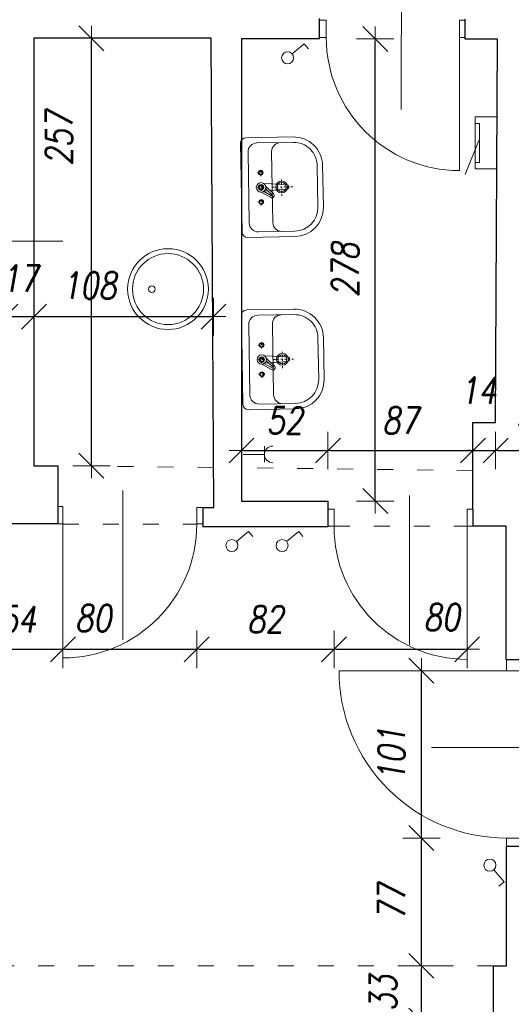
# Model space of a CAD drawing. Header units: millimetres. Extents: x -58431 to 28973, y -32170 to 9431.
# Tile 15 of 54: x -46766 to -43813, y -11040 to -5123. Entities that reach past the tile are written whole.
import ezdxf

# ---------------------------------------------------------------- set-up
doc = ezdxf.new("R2010")
doc.units = ezdxf.units.MM
doc.header["$LTSCALE"] = 8
doc.linetypes.add('ACAD_ISO03W100', pattern=[30, 12, -18])
doc.linetypes.add('DASHDOT3', pattern=[0.25, 0.125, -0.0625, 0, -0.0625])
doc.layers.get('Defpoints').update_dxf_attribs({"lineweight": 0})
for name, color, linetype, lineweight in [('A_DIMEN', 7, 'Continuous', 0), ('BAM_OPISY POWIERZCHNI', 40, 'Continuous', 0), ('BAM_WYPOSAŻENIE KUCHNIA', 110, 'Continuous', 0), ('BAM_WYPOSAŻENIE SANITARNE', 120, 'Continuous', 0), ('instalacje', 6, 'Continuous', 0), ('piętro_dzwi i okna', 3, 'Continuous', 0), ('piętro_podciąg', 2, 'ACAD_ISO03W100', 0), ('piętro_rzut', 7, 'Continuous', 30), ('piętro_widok', 4, 'Continuous', 0), ('wymiarowanie', 4, 'Continuous', 0)]:
    doc.layers.add(name, color=color, linetype=linetype, lineweight=lineweight)
doc.styles.add('ROMANS1', font='romans.shx', dxfattribs={"width": 0.8, "oblique": 10})
doc.dimstyles.new('NARCH100', dxfattribs={"dimscale": 100, "dimtxt": 1.6, "dimasz": 0.15, "dimexe": 0, "dimexo": 0, "dimgap": 1, "dimtad": 1, "dimdec": 0, "dimlfac": 0.1, "dimrnd": 1, "dimdsep": 46, "dimtxsty": 'ROMANS1', "dimblk": 'wym', "dimcen": -1.5, "dimse1": 1, "dimse2": 1, "dimclrd": 4, "dimclre": 4, "dimclrt": 3, "dimadec": 0, "dimazin": 0, "dimtfac": 0.04, "dimtdec": 0, "dimtmove": 2, "dimatfit": 3, "dimldrblk": 'wym', "dimfxl": 0, "dimtolj": 1, "dimarcsym": 0})

# ---------------------------------------------------------------- blocks, each defined once
blk = doc.blocks.new('umywalka nps')
for p, q in [((11.5, 45), (-11.5, 45)), ((11.5, 42), (-11.5, 42)), ((-27.5, 29), (-27.5, 3)), ((-24.5, 29), (-24.5, 9)), ((24.5, 9), (24.5, 29)), ((27.5, 3), (27.5, 29)), ((-1.84, 15.86), (-1.29, 24.89)), ((2.05, 12.42), (1.29, 24.89)), ((19.5, 17), (-19.5, 17)), ((-2.21, 12.19), (-4.79, 16.61)), ((-0.73, 13.32), (-4.33, 16.97)), ((0.66, 13.34), (-3.53, 17.58)), ((-2.59, 10.85), (-5.58, 16)), ((-2.05, 12.42), (-1.92, 14.53)), ((-24.5, 0), (24.5, 0)), ((-19.5, 4), (19.5, 4))]:
    blk.add_line(p, q)
at = {"linetype": 'DASHDOT3'}
for p, q in [((0, 17.31), (0, 29.11)), ((-4.9, 22.21), (4.9, 22.21)), ((-8.06, 8.88), (-8.06, 12.8)), ((0, 8.88), (0, 12.8)), ((8.06, 8.88), (8.06, 12.8)), ((-10.03, 10.84), (-6.1, 10.84)), ((-1.96, 10.84), (1.96, 10.84)), ((6.1, 10.84), (10.03, 10.84))]:
    blk.add_line(p, q, dxfattribs=at)
for centre, radius in [((0, 22.21), 3.28), ((0, 22.21), 2.48), ((-8.06, 10.84), 1.31), ((-8.06, 10.84), 0.991), ((0, 10.84), 2.59), ((0, 10.84), 1.48), ((0, 10.84), 1.31), ((0, 10.84), 0.991), ((8.06, 10.84), 1.31), ((8.06, 10.84), 0.991)]:
    blk.add_circle(centre, radius)
for centre, radius, start, end in [((-11.5, 29), 16, 90, 180), ((11.5, 29), 16, 0, 90), ((-11.5, 29), 13, 90, 180), ((11.5, 29), 13, 0, 90), ((-19.5, 22), 5, 180, 270), ((0, 24.89), 1.29, 0, 180), ((19.5, 22), 5, 270, 0), ((-4.56, 16.79), 1.29, 37.4388, 217.4388), ((-4.56, 16.79), 0.292, 37.4388, 217.4388), ((-19.5, 9), 5, 180, 270), ((19.5, 9), 5, 270, 0), ((-24.5, 3), 3, 180, 270), ((24.5, 3), 3, 270, 0)]:
    blk.add_arc(centre, radius, start, end)
blk = doc.blocks.new('wym')
at = {"layer": 'A_DIMEN', "color": 4, "ltscale": 100}
for p, q in [((-5, -5), (5, 5)), ((0, -7.5), (0, 7.5)), ((-5, 0), (5, 0))]:
    blk.add_line(p, q, dxfattribs=at)
blk = doc.blocks.new('*D719')
at = {"layer": 'BAM_OPISY POWIERZCHNI', "color": 4, "lineweight": -2, "transparency": 16777216}
for p, q in [((-46866.3, -6907.6), (-46881.3, -6907.6)), ((-46851.3, -6907.6), (-46680.1, -6907.6)), ((-46665.1, -6907.6), (-46650.1, -6907.6))]:
    blk.add_line(p, q, dxfattribs=at)
at = {"layer": 'Defpoints', "color": 0, "transparency": 16777216}
for p in [(-46680.1, -6907.6), (-46851.3, -7548.8), (-46680.1, -7803.3)]:
    blk.add_point(p, dxfattribs=at)
at = {"layer": 'BAM_OPISY POWIERZCHNI', "color": 4, "lineweight": -2, "transparency": 16777216, "xscale": 15, "yscale": 15, "zscale": 15}
for p, rotation in [((-46851.3, -6907.6), 359.9999999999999), ((-46680.1, -6907.6), 179.9999999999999)]:
    blk.add_blockref('wym', p, dxfattribs=dict(at, rotation=rotation))
at = {"layer": 'BAM_OPISY POWIERZCHNI', "color": 3, "transparency": 16777216, "insert": (-46765.7, -6677.6), "char_height": 160, "attachment_point": 5, "style": 'ROMANS1'}
blk.add_mtext('\\A1;17', dxfattribs=at)
blk = doc.blocks.new('*D720')
at = {"layer": 'BAM_OPISY POWIERZCHNI', "color": 4, "lineweight": -2, "transparency": 16777216}
blk.add_line((-46665.1, -6907.6), (-45616.7, -6907.6), dxfattribs=at)
at = {"layer": 'Defpoints', "color": 0, "transparency": 16777216}
for p in [(-45601.7, -6907.6), (-46680.1, -7803.3), (-45601.7, -7814)]:
    blk.add_point(p, dxfattribs=at)
at = {"layer": 'BAM_OPISY POWIERZCHNI', "color": 4, "lineweight": -2, "transparency": 16777216, "xscale": 15, "yscale": 15, "zscale": 15, "rotation": 179.9999999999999}
blk.add_blockref('wym', (-46680.1, -6907.6), dxfattribs=at)
at = {"layer": 'BAM_OPISY POWIERZCHNI', "color": 4, "lineweight": -2, "transparency": 16777216, "xscale": 15, "yscale": 15, "zscale": 15}
blk.add_blockref('wym', (-45601.7, -6907.6), dxfattribs=at)
at = {"layer": 'BAM_OPISY POWIERZCHNI', "color": 3, "transparency": 16777216, "insert": (-46348.1, -6720.3), "char_height": 160, "attachment_point": 5, "style": 'ROMANS1'}
blk.add_mtext('\\A1;108', dxfattribs=at)
blk = doc.blocks.new('*D721')
at = {"layer": 'BAM_OPISY POWIERZCHNI', "color": 4, "lineweight": -2, "transparency": 16777216}
blk.add_line((-45418.5, -7711.9), (-44929.8, -7711.9), dxfattribs=at)
at = {"layer": 'Defpoints', "color": 0, "transparency": 16777216}
for p in [(-44914.8, -7711.9), (-45433.5, -8015.3), (-44914.8, -8015.3)]:
    blk.add_point(p, dxfattribs=at)
at = {"layer": 'BAM_OPISY POWIERZCHNI', "color": 4, "lineweight": -2, "transparency": 16777216, "xscale": 15, "yscale": 15, "zscale": 15, "rotation": 179.9999999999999}
blk.add_blockref('wym', (-45433.5, -7711.9), dxfattribs=at)
at = {"layer": 'BAM_OPISY POWIERZCHNI', "color": 4, "lineweight": -2, "transparency": 16777216, "xscale": 15, "yscale": 15, "zscale": 15}
blk.add_blockref('wym', (-44914.8, -7711.9), dxfattribs=at)
at = {"layer": 'BAM_OPISY POWIERZCHNI', "color": 3, "transparency": 16777216, "insert": (-45174.1, -7531.9), "char_height": 160, "attachment_point": 5, "style": 'ROMANS1'}
blk.add_mtext('\\A1;52', dxfattribs=at)
blk = doc.blocks.new('*D722')
at = {"layer": 'BAM_OPISY POWIERZCHNI', "color": 4, "lineweight": -2, "transparency": 16777216}
blk.add_line((-44899.8, -7711.9), (-44058.3, -7711.9), dxfattribs=at)
at = {"layer": 'Defpoints', "color": 0, "transparency": 16777216}
for p in [(-44043.3, -7711.9), (-44043.3, -7831.9), (-44914.8, -8015.3)]:
    blk.add_point(p, dxfattribs=at)
at = {"layer": 'BAM_OPISY POWIERZCHNI', "color": 4, "lineweight": -2, "transparency": 16777216, "xscale": 15, "yscale": 15, "zscale": 15, "rotation": 179.9999999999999}
blk.add_blockref('wym', (-44914.8, -7711.9), dxfattribs=at)
at = {"layer": 'BAM_OPISY POWIERZCHNI', "color": 4, "lineweight": -2, "transparency": 16777216, "xscale": 15, "yscale": 15, "zscale": 15}
blk.add_blockref('wym', (-44043.3, -7711.9), dxfattribs=at)
at = {"layer": 'BAM_OPISY POWIERZCHNI', "color": 3, "transparency": 16777216, "insert": (-44479, -7531.9), "char_height": 160, "attachment_point": 5, "style": 'ROMANS1'}
blk.add_mtext('\\A1;87', dxfattribs=at)
blk = doc.blocks.new('*D723')
at = {"layer": 'BAM_OPISY POWIERZCHNI', "color": 4, "lineweight": -2, "transparency": 16777216}
for p, q in [((-44058.3, -7711.9), (-44073.3, -7711.9)), ((-44043.3, -7711.9), (-43907.5, -7711.9)), ((-43892.5, -7711.9), (-43877.5, -7711.9))]:
    blk.add_line(p, q, dxfattribs=at)
at = {"layer": 'Defpoints', "color": 0, "transparency": 16777216}
for p in [(-43907.5, -7543.8), (-43907.5, -7711.9), (-44043.3, -7831.9)]:
    blk.add_point(p, dxfattribs=at)
at = {"layer": 'BAM_OPISY POWIERZCHNI', "color": 4, "lineweight": -2, "transparency": 16777216, "xscale": 15, "yscale": 15, "zscale": 15}
for p, rotation in [((-44043.3, -7711.9), 359.9999999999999), ((-43907.5, -7711.9), 179.9999999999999)]:
    blk.add_blockref('wym', p, dxfattribs=dict(at, rotation=rotation))
at = {"layer": 'BAM_OPISY POWIERZCHNI', "color": 3, "transparency": 16777216, "insert": (-44012.3, -7351.6), "char_height": 160, "attachment_point": 5, "style": 'ROMANS1'}
blk.add_mtext('\\A1;14', dxfattribs=at)
blk = doc.blocks.new('*D724')
at = {"layer": 'BAM_OPISY POWIERZCHNI', "color": 4, "lineweight": -2, "transparency": 16777216}
blk.add_line((-43892.5, -7711.9), (-43471, -7711.9), dxfattribs=at)
at = {"layer": 'Defpoints', "color": 0, "transparency": 16777216}
for p in [(-43907.5, -7543.8), (-43456, -7711.9), (-43456, -8154.8)]:
    blk.add_point(p, dxfattribs=at)
at = {"layer": 'BAM_OPISY POWIERZCHNI', "color": 4, "lineweight": -2, "transparency": 16777216, "xscale": 15, "yscale": 15, "zscale": 15, "rotation": 179.9999999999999}
blk.add_blockref('wym', (-43907.5, -7711.9), dxfattribs=at)
at = {"layer": 'BAM_OPISY POWIERZCHNI', "color": 4, "lineweight": -2, "transparency": 16777216, "xscale": 15, "yscale": 15, "zscale": 15}
blk.add_blockref('wym', (-43456, -7711.9), dxfattribs=at)
at = {"layer": 'BAM_OPISY POWIERZCHNI', "color": 3, "transparency": 16777216, "insert": (-43681.7, -7531.9), "char_height": 160, "attachment_point": 5, "style": 'ROMANS1'}
blk.add_mtext('\\A1;45', dxfattribs=at)
blk = doc.blocks.new('*D753')
at = {"layer": 'BAM_OPISY POWIERZCHNI', "color": 4, "lineweight": -2, "transparency": 16777216}
blk.add_line((-47034.2, -8906.4), (-46521.2, -8906.4), dxfattribs=at)
at = {"layer": 'Defpoints', "color": 0, "transparency": 16777216}
for p in [(-47049.2, -8153.2), (-46506.2, -8153.2), (-46506.2, -8906.4)]:
    blk.add_point(p, dxfattribs=at)
at = {"layer": 'BAM_OPISY POWIERZCHNI', "color": 4, "lineweight": -2, "transparency": 16777216, "xscale": 15, "yscale": 15, "zscale": 15, "rotation": 179.9999999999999}
blk.add_blockref('wym', (-47049.2, -8906.4), dxfattribs=at)
at = {"layer": 'BAM_OPISY POWIERZCHNI', "color": 4, "lineweight": -2, "transparency": 16777216, "xscale": 15, "yscale": 15, "zscale": 15}
blk.add_blockref('wym', (-46506.2, -8906.4), dxfattribs=at)
at = {"layer": 'BAM_OPISY POWIERZCHNI', "color": 3, "transparency": 16777216, "insert": (-46777.7, -8726.4), "char_height": 160, "attachment_point": 5, "style": 'ROMANS1'}
blk.add_mtext('\\A1;54', dxfattribs=at)
blk = doc.blocks.new('*D754')
at = {"layer": 'BAM_OPISY POWIERZCHNI', "color": 4, "lineweight": -2, "transparency": 16777216}
blk.add_line((-46491.2, -8906.4), (-45716.9, -8906.4), dxfattribs=at)
at = {"layer": 'Defpoints', "color": 0, "transparency": 16777216}
for p in [(-46506.2, -8153.2), (-45701.9, -8153.2), (-45701.9, -8906.4)]:
    blk.add_point(p, dxfattribs=at)
at = {"layer": 'BAM_OPISY POWIERZCHNI', "color": 4, "lineweight": -2, "transparency": 16777216, "xscale": 15, "yscale": 15, "zscale": 15, "rotation": 179.9999999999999}
blk.add_blockref('wym', (-46506.2, -8906.4), dxfattribs=at)
at = {"layer": 'BAM_OPISY POWIERZCHNI', "color": 4, "lineweight": -2, "transparency": 16777216, "xscale": 15, "yscale": 15, "zscale": 15}
blk.add_blockref('wym', (-45701.9, -8906.4), dxfattribs=at)
at = {"layer": 'BAM_OPISY POWIERZCHNI', "color": 3, "transparency": 16777216, "insert": (-46324, -8719.2), "char_height": 160, "attachment_point": 5, "style": 'ROMANS1'}
blk.add_mtext('\\A1;80', dxfattribs=at)
blk = doc.blocks.new('*D755')
at = {"layer": 'BAM_OPISY POWIERZCHNI', "color": 4, "lineweight": -2, "transparency": 16777216}
blk.add_line((-45686.9, -8906.4), (-44892.9, -8906.4), dxfattribs=at)
at = {"layer": 'Defpoints', "color": 0, "transparency": 16777216}
for p in [(-45701.9, -8153.2), (-44877.9, -8167), (-44877.9, -8906.4)]:
    blk.add_point(p, dxfattribs=at)
at = {"layer": 'BAM_OPISY POWIERZCHNI', "color": 4, "lineweight": -2, "transparency": 16777216, "xscale": 15, "yscale": 15, "zscale": 15, "rotation": 179.9999999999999}
blk.add_blockref('wym', (-45701.9, -8906.4), dxfattribs=at)
at = {"layer": 'BAM_OPISY POWIERZCHNI', "color": 4, "lineweight": -2, "transparency": 16777216, "xscale": 15, "yscale": 15, "zscale": 15}
blk.add_blockref('wym', (-44877.9, -8906.4), dxfattribs=at)
at = {"layer": 'BAM_OPISY POWIERZCHNI', "color": 3, "transparency": 16777216, "insert": (-45289.9, -8726.4), "char_height": 160, "attachment_point": 5, "style": 'ROMANS1'}
blk.add_mtext('\\A1;82', dxfattribs=at)
blk = doc.blocks.new('*D756')
at = {"layer": 'BAM_OPISY POWIERZCHNI', "color": 4, "lineweight": -2, "transparency": 16777216}
blk.add_line((-44862.9, -8906.4), (-44093.1, -8906.4), dxfattribs=at)
at = {"layer": 'Defpoints', "color": 0, "transparency": 16777216}
for p in [(-44877.9, -8167), (-44078.1, -8167.2), (-44078.1, -8906.4)]:
    blk.add_point(p, dxfattribs=at)
at = {"layer": 'BAM_OPISY POWIERZCHNI', "color": 4, "lineweight": -2, "transparency": 16777216, "xscale": 15, "yscale": 15, "zscale": 15, "rotation": 179.9999999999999}
blk.add_blockref('wym', (-44877.9, -8906.4), dxfattribs=at)
at = {"layer": 'BAM_OPISY POWIERZCHNI', "color": 4, "lineweight": -2, "transparency": 16777216, "xscale": 15, "yscale": 15, "zscale": 15}
blk.add_blockref('wym', (-44078.1, -8906.4), dxfattribs=at)
at = {"layer": 'BAM_OPISY POWIERZCHNI', "color": 3, "transparency": 16777216, "insert": (-44231, -8713.7), "char_height": 160, "attachment_point": 5, "style": 'ROMANS1'}
blk.add_mtext('\\A1;80', dxfattribs=at)
blk = doc.blocks.new('*D636')
at = {"layer": 'BAM_OPISY POWIERZCHNI', "color": 4, "lineweight": -2, "transparency": 16777216}
blk.add_line((-46335, -7788.3), (-46335, -5249.6), dxfattribs=at)
at = {"layer": 'Defpoints', "color": 0, "transparency": 16777216}
for p in [(-46680.1, -5234.6), (-46335, -5234.6), (-46680.1, -7803.3)]:
    blk.add_point(p, dxfattribs=at)
at = {"layer": 'BAM_OPISY POWIERZCHNI', "color": 4, "lineweight": -2, "transparency": 16777216, "xscale": 15, "yscale": 15, "zscale": 15}
for p, rotation in [((-46335, -5234.6), 90), ((-46335, -7803.3), 270)]:
    blk.add_blockref('wym', p, dxfattribs=dict(at, rotation=rotation))
at = {"layer": 'BAM_OPISY POWIERZCHNI', "color": 3, "transparency": 16777216, "insert": (-46529.6, -5836.1), "char_height": 160, "attachment_point": 5, "rotation": 90, "style": 'ROMANS1'}
blk.add_mtext('\\A1;257', dxfattribs=at)
blk = doc.blocks.new('*D667')
at = {"layer": 'BAM_OPISY POWIERZCHNI', "color": 4, "lineweight": -2, "transparency": 16777216}
blk.add_line((-44352.6, -11122), (-44352.6, -10823.5), dxfattribs=at)
at = {"layer": 'Defpoints', "color": 0, "transparency": 16777216}
for p in [(-44352.6, -10808.5), (-43919.3, -10808.5), (-43919.3, -11137)]:
    blk.add_point(p, dxfattribs=at)
at = {"layer": 'BAM_OPISY POWIERZCHNI', "color": 4, "lineweight": -2, "transparency": 16777216, "xscale": 15, "yscale": 15, "zscale": 15}
for p, rotation in [((-44352.6, -10808.5), 90), ((-44352.6, -11137), 270)]:
    blk.add_blockref('wym', p, dxfattribs=dict(at, rotation=rotation))
at = {"layer": 'BAM_OPISY POWIERZCHNI', "color": 3, "transparency": 16777216, "insert": (-44582.6, -10972.7), "char_height": 160, "attachment_point": 5, "rotation": 90, "style": 'ROMANS1'}
blk.add_mtext('\\A1;33', dxfattribs=at)
blk = doc.blocks.new('*D668')
at = {"layer": 'BAM_OPISY POWIERZCHNI', "color": 4, "lineweight": -2, "transparency": 16777216}
blk.add_line((-44352.6, -10793.5), (-44352.6, -10056), dxfattribs=at)
at = {"layer": 'Defpoints', "color": 0, "transparency": 16777216}
for p in [(-44352.6, -10041), (-43842.1, -10041), (-43919.3, -10808.5)]:
    blk.add_point(p, dxfattribs=at)
at = {"layer": 'BAM_OPISY POWIERZCHNI', "color": 4, "lineweight": -2, "transparency": 16777216, "xscale": 15, "yscale": 15, "zscale": 15}
for p, rotation in [((-44352.6, -10041), 90), ((-44352.6, -10808.5), 270)]:
    blk.add_blockref('wym', p, dxfattribs=dict(at, rotation=rotation))
at = {"layer": 'BAM_OPISY POWIERZCHNI', "color": 3, "transparency": 16777216, "insert": (-44532.6, -10424.7), "char_height": 160, "attachment_point": 5, "rotation": 90, "style": 'ROMANS1'}
blk.add_mtext('\\A1;77', dxfattribs=at)
blk = doc.blocks.new('*D669')
at = {"layer": 'BAM_OPISY POWIERZCHNI', "color": 4, "lineweight": -2, "transparency": 16777216}
blk.add_line((-44352.6, -10026), (-44352.6, -9050.4), dxfattribs=at)
at = {"layer": 'Defpoints', "color": 0, "transparency": 16777216}
for p in [(-44352.6, -9035.4), (-43842.1, -9035.4), (-43842.1, -10041)]:
    blk.add_point(p, dxfattribs=at)
at = {"layer": 'BAM_OPISY POWIERZCHNI', "color": 4, "lineweight": -2, "transparency": 16777216, "xscale": 15, "yscale": 15, "zscale": 15}
for p, rotation in [((-44352.6, -9035.4), 90), ((-44352.6, -10041), 270)]:
    blk.add_blockref('wym', p, dxfattribs=dict(at, rotation=rotation))
at = {"layer": 'BAM_OPISY POWIERZCHNI', "color": 3, "transparency": 16777216, "insert": (-44532.6, -9538.2), "char_height": 160, "attachment_point": 5, "rotation": 90, "style": 'ROMANS1'}
blk.add_mtext('\\A1;101', dxfattribs=at)
blk = doc.blocks.new('*D819')
at = {"layer": 'BAM_OPISY POWIERZCHNI', "color": 4, "lineweight": -2, "transparency": 16777216}
blk.add_line((-44630.2, -8000.3), (-44630.2, -5253.6), dxfattribs=at)
at = {"layer": 'Defpoints', "color": 0, "transparency": 16777216}
for p in [(-45433.5, -5238.6), (-44630.2, -5238.6), (-45433.5, -8015.3)]:
    blk.add_point(p, dxfattribs=at)
at = {"layer": 'BAM_OPISY POWIERZCHNI', "color": 4, "lineweight": -2, "transparency": 16777216, "xscale": 15, "yscale": 15, "zscale": 15}
for p, rotation in [((-44630.2, -5238.6), 90), ((-44630.2, -8015.3), 270)]:
    blk.add_blockref('wym', p, dxfattribs=dict(at, rotation=rotation))
at = {"layer": 'BAM_OPISY POWIERZCHNI', "color": 3, "transparency": 16777216, "insert": (-44810.2, -6626.9), "char_height": 160, "attachment_point": 5, "rotation": 90, "style": 'ROMANS1'}
blk.add_mtext('\\A1;278', dxfattribs=at)

msp = doc.modelspace()

# ---------------------------------------------------------------- linework, layer by layer
at = {"layer": 'BAM_OPISY POWIERZCHNI'}
msp.add_lwpolyline([(-47049.7, -6453.3), (-46506.8, -6453.3)], dxfattribs=at)
at = {"layer": 'BAM_WYPOSAŻENIE KUCHNIA'}
for centre, radius in [((-45874.7, -6742.1), 242.6), ((-45874.7, -6742.1), 213.4), ((-45971.8, -6742.1), 19.4)]:
    msp.add_circle(centre, radius, dxfattribs=at)
at = {"layer": 'instalacje'}
for p, q in [((-45129, -5328.9), (-45056.3, -5268)), ((-45056.3, -5268), (-45031, -5298.2)), ((-45463.7, -8259.4), (-45391, -8198.5)), ((-45391, -8198.5), (-45365.7, -8228.7)), ((-45162.3, -8259.4), (-45089.6, -8198.5)), ((-45089.6, -8198.5), (-45064.3, -8228.7)), ((-43917.7, -10230.9), (-43856.8, -10303.6)), ((-43856.8, -10303.6), (-43887.1, -10328.9))]:
    msp.add_line(p, q, dxfattribs=at)
msp.add_lwpolyline([(-44003.3, -5746.8), (-44030.5, -5746.8), (-44030.5, -5981.9), (-44003.3, -5981.9)], close=True, dxfattribs=at)
for points in [[(-44091, -6053.1), (-44007.9, -5848.3)], [(-45295.6, -7781.3), (-45295.6, -7685.3)], [(-45295.6, -7735.3), (-45423.6, -7735.3)]]:
    msp.add_lwpolyline(points, dxfattribs=at)
for centre in [(-45156.5, -5352.5), (-45491.2, -8283), (-45189.8, -8283), (-43941.4, -10203.4)]:
    msp.add_circle(centre, 36.2, dxfattribs=at)
msp.add_arc((-45245.4, -7735.3), 50.2, 90, 270, dxfattribs=at)
at = {"layer": 'piętro_dzwi i okna'}
msp.add_line((-43735.8, -9035.4), (-43842.1, -9035.4), dxfattribs=at)
for points in [[(-44924.1, -5126.3), (-44964.1, -5126.3)], [(-44924.1, -5230), (-44924.1, -5126.3)], [(-44124.3, -5126.3), (-44124.3, -5230.1)], [(-44124.3, -5126.3), (-44089.5, -5126.3)], [(-44924.1, -5230), (-44964.1, -5230)], [(-44124.3, -5230.1), (-44089.5, -5230)], [(-44124.3, -6029.7), (-44124.3, -5230)], [(-46506.2, -8048.5), (-46536.9, -8048.5)], [(-46506.2, -8048.5), (-46506.2, -8153.2)], [(-46506.2, -8049.4), (-46506.2, -8153.2)], [(-45701.9, -8153.2), (-45701.9, -8054.2)], [(-45701.9, -8054.2), (-45666.5, -8054.2)], [(-44877.9, -8063.4), (-44914.8, -8063.4)], [(-44877.9, -8167), (-44877.9, -8063.4)], [(-44078.1, -8063.4), (-44078.1, -8167.2)], [(-44078.1, -8063.4), (-44043.3, -8063.4)], [(-46536.9, -8153.2), (-46506.2, -8153.2)], [(-46506.9, -8153.8), (-46506.9, -8958.2)], [(-45701.9, -8153.2), (-45666.5, -8153.2)], [(-44877.9, -8167), (-44914.8, -8167)], [(-44078.1, -8167.2), (-44043.3, -8167)], [(-44078.1, -8966.7), (-44078.1, -8167)], [(-43842.1, -9035.4), (-43842.1, -8966.8)], [(-43842.1, -9035.4), (-44847.7, -9035.4)], [(-43842.1, -10041), (-43724.5, -10041)], [(-43842.1, -10041), (-43842.1, -10088.5)]]:
    msp.add_lwpolyline(points, dxfattribs=at)
for centre, radius, start, end in [((-44124.3, -5230), 799.8, 180, 270), ((-46506.9, -8153.2), 805, 270, 0), ((-44078.1, -8167), 799.8, 180, 270), ((-43842.1, -9035.4), 1005.6, 179.99691, 270.00309)]:
    msp.add_arc(centre, radius, start, end, dxfattribs=at)
at = {"layer": 'piętro_podciąg'}
for points in [[(-45601.7, -7814), (-46536.9, -7803.3)], [(-44043.3, -7831.9), (-45433.5, -7815.9)], [(-46506.2, -8154.5), (-45701.9, -8154.5)], [(-44877.9, -8167), (-44078.1, -8167.2)], [(-43919.3, -10808.5), (-49330, -10808.5), (-49579.8, -10450.7)]]:
    msp.add_lwpolyline(points, dxfattribs=at)
at = {"layer": 'piętro_rzut'}
for p, q in [((-44964.1, -5238.6), (-45433.5, -5238.6)), ((-45433.5, -5238.6), (-45433.5, -8015.3)), ((-45433.5, -8015.3), (-44914.8, -8015.3)), ((-44914.8, -8015.3), (-44914.8, -8058.1)), ((-43844.4, -8167), (-44043.3, -8167)), ((-43844.4, -8966.8), (-43844.4, -8167))]:
    msp.add_line(p, q, dxfattribs=at)
for points in [[(-46536.9, -8153.2), (-47049.2, -8153.2), (-47049.2, -7548.8), (-46851.3, -7548.8), (-46851.3, -1991)], [(-44964.1, -5238.6), (-44964.1, -5116.1)], [(-44089.5, -5239.6), (-44089.5, -5120)], [(-45666.5, -8054.2), (-45600.5, -8054.2), (-45615.4, -5234.6), (-46680.1, -5234.6), (-46680.1, -7803.3), (-46536.9, -7803.3), (-46536.9, -8048.5)], [(-44043.3, -8065.5), (-44043.3, -7543.8), (-43907.5, -7543.8), (-43896.3, -5239.6), (-44089.5, -5239.6)], [(-46536.9, -8048.5), (-46536.9, -8153.2)], [(-45666.5, -8054.2), (-45666.5, -8169.7)], [(-44914.8, -8058.1), (-44914.8, -8169.7)], [(-44043.3, -8065.5), (-44043.3, -8167.2)], [(-44914.8, -8169.7), (-45666.5, -8169.7)], [(-43844.4, -8966.8), (-43735.8, -8966.8)], [(-43842.1, -10808.5), (-43842.1, -10088.5)], [(-43842.1, -10088.5), (-43724.5, -10088.5)], [(-43815.2, -11137), (-43919.3, -11137), (-43919.3, -10808.5), (-43842.1, -10808.5)]]:
    msp.add_lwpolyline(points, dxfattribs=at)
at = {"layer": 'piętro_widok'}
for points in [[(-44029.3, -5746.8), (-44029.3, -5707.1), (-43897.8, -5707.8)], [(-43900.1, -6020.3), (-44029.3, -6020.3), (-44029.3, -5981.9)]]:
    msp.add_lwpolyline(points, dxfattribs=at)
at = {"layer": 'wymiarowanie'}
for points in [[(-44473.8, -5663.6), (-44473.3, -4765)], [(-46146.2, -8850.2), (-46145.7, -7951.6)], [(-44424.6, -8879.9), (-44424, -7981.3)], [(-44291.9, -9495.6), (-43386.5, -9496.2)]]:
    msp.add_lwpolyline(points, dxfattribs=at)

# ---------------------------------------------------------------- block references
at = {"layer": 'BAM_WYPOSAŻENIE SANITARNE', "xscale": -10.89884820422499, "yscale": 10.89884820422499, "zscale": 10.898848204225, "rotation": 270.9791398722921}
for p in [(-45434.4, -6132.6), (-45429.7, -7167.7)]:
    msp.add_blockref('umywalka nps', p, dxfattribs=at)

# ---------------------------------------------------------------- dimensions: what is measured, and where the dimension line sits
at = {"layer": 'BAM_OPISY POWIERZCHNI'}
dim = msp.add_linear_dim(base=(-46335, -5234.6), p1=(-46680.1, -7803.3), p2=(-46680.1, -5234.6), angle=90, dimstyle='NARCH100', dxfattribs=at)
dim.commit()
dim.dimension.update_dxf_attribs({"geometry": '*D636', "text_midpoint": (-46529.6, -5836.1), "dimtype": 160})
for base, p1, p2, picture, middle in [((-44630.2, -5238.6), (-45433.5, -8015.3), (-45433.5, -5238.6), '*D819', (-44810.2, -6626.9)), ((-44352.6, -9035.4), (-43842.1, -10041), (-43842.1, -9035.4), '*D669', (-44532.6, -9538.2)), ((-44352.6, -10041), (-43919.3, -10808.5), (-43842.1, -10041), '*D668', (-44532.6, -10424.7)), ((-44352.6, -10808.5), (-43919.3, -11137), (-43919.3, -10808.5), '*D667', (-44582.6, -10972.7))]:
    dim = msp.add_linear_dim(base=base, p1=p1, p2=p2, angle=90, dimstyle='NARCH100', dxfattribs=at)
    dim.commit()
    dim.dimension.update_dxf_attribs({"geometry": picture, "text_midpoint": middle})
for base, p1, p2, picture, middle in [((-46680.1, -6907.6), (-46851.3, -7548.8), (-46680.1, -7803.3), '*D719', (-46765.7, -6677.6)), ((-44914.8, -7711.9), (-45433.5, -8015.3), (-44914.8, -8015.3), '*D721', (-45174.1, -7531.9)), ((-44043.3, -7711.9), (-44914.8, -8015.3), (-44043.3, -7831.9), '*D722', (-44479, -7531.9)), ((-43456, -7711.9), (-43907.5, -7543.8), (-43456, -8154.8), '*D724', (-43681.7, -7531.9)), ((-46506.2, -8906.4), (-47049.2, -8153.2), (-46506.2, -8153.2), '*D753', (-46777.7, -8726.4)), ((-44877.9, -8906.4), (-45701.9, -8153.2), (-44877.9, -8167), '*D755', (-45289.9, -8726.4))]:
    dim = msp.add_linear_dim(base=base, p1=p1, p2=p2, dimstyle='NARCH100', dxfattribs=at)
    dim.commit()
    dim.dimension.update_dxf_attribs({"geometry": picture, "text_midpoint": middle})
for base, p1, p2, picture, middle in [((-45601.7, -6907.6), (-46680.1, -7803.3), (-45601.7, -7814), '*D720', (-46348.1, -6720.3)), ((-43907.5, -7711.9), (-44043.3, -7831.9), (-43907.5, -7543.8), '*D723', (-44012.3, -7351.6)), ((-45701.9, -8906.4), (-46506.2, -8153.2), (-45701.9, -8153.2), '*D754', (-46324, -8719.2)), ((-44078.1, -8906.4), (-44877.9, -8167), (-44078.1, -8167.2), '*D756', (-44231, -8713.7))]:
    dim = msp.add_linear_dim(base=base, p1=p1, p2=p2, dimstyle='NARCH100', dxfattribs=at)
    dim.commit()
    dim.dimension.update_dxf_attribs({"geometry": picture, "text_midpoint": middle, "dimtype": 160})

doc.saveas('drawing.dxf')
